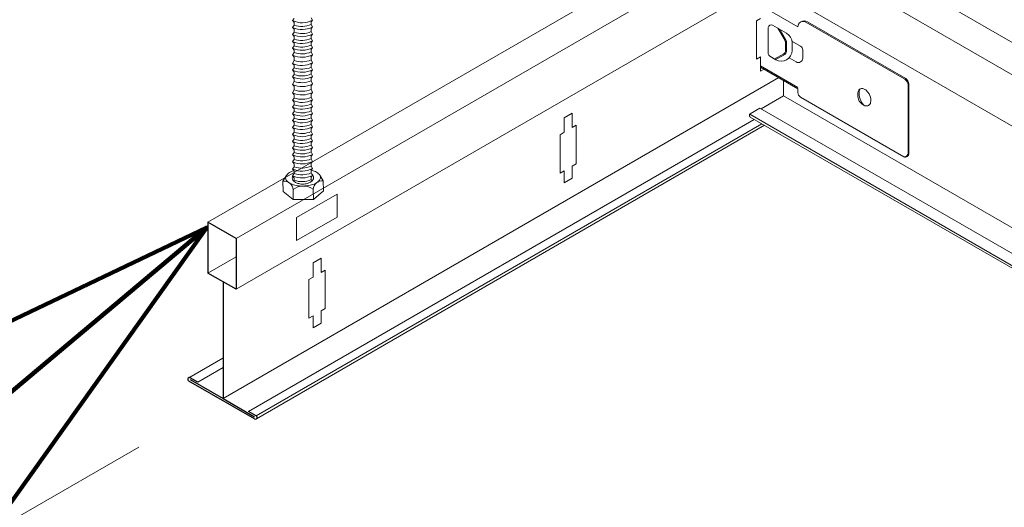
# Model space of a CAD drawing. Header units: millimetres. Extents: x 10176.9 to 10220.1, y 6804.8 to 6818.
# Tile 9 of 26: x 10198.17 to 10198.468, y 6805.432 to 6805.58. Entities that reach past the tile are written whole.
import ezdxf

# ---------------------------------------------------------------- set-up
doc = ezdxf.new("R2010")
doc.units = ezdxf.units.MM
doc.layers.get('DEFPOINTS').update_dxf_attribs({"true_color": 0x1a1a1a})
for name, color, linetype, lineweight in [('_HD_AUXILIAR', 30, 'Continuous', 5), ('_HD_perfil', 3, 'Continuous', 0), ('_HD_tornillo', 30, 'Continuous', 5)]:
    doc.layers.add(name, color=color, linetype=linetype, lineweight=lineweight)
doc.layers.add('_HD_cotas', color=1, linetype='Continuous')
doc.layers.add('_HD_panel .3', color=200, linetype='Continuous')
doc.styles.add('ROMANS', font='arial.ttf', dxfattribs={"height": 3.5})
doc.styles.get("Standard").update_dxf_attribs({"font": 'arial.ttf'})
doc.dimstyles.new('MECANICA', dxfattribs={"dimtxt": 3.5, "dimasz": 2.5, "dimexe": 1, "dimexo": 0, "dimgap": 1, "dimtad": 0, "dimtih": 1, "dimtoh": 1, "dimdec": 1, "dimdsep": 46, "dimtxsty": 'ROMANS', "dimblk1": 'OPEN', "dimblk2": 'OPEN', "dimsah": 1, "dimcen": 0.9, "dimclrt": 2, "dimadec": 0, "dimazin": 0, "dimtfac": 1, "dimtdec": 1, "dimtmove": 0, "dimatfit": 3, "dimldrblk": 'OPEN', "dimfxl": 1, "dimtolj": 1, "dimtzin": 0, "dimarcsym": 0})
doc.dimstyles.get("Standard").update_dxf_attribs({"dimtxt": 0.18, "dimasz": 0.18, "dimexe": 0.18, "dimexo": 0.0625, "dimgap": 0.09, "dimtad": 0, "dimtih": 1, "dimtoh": 1, "dimdec": 4, "dimzin": 0, "dimdsep": 46, "dimtxsty": 'Standard', "dimcen": 0.09, "dimadec": 0, "dimazin": 0, "dimtfac": 1, "dimtdec": 4, "dimtofl": 0, "dimtmove": 0, "dimatfit": 3, "dimfxl": 1, "dimtolj": 1, "dimtzin": 0, "dimarcsym": 0})

# ---------------------------------------------------------------- blocks, each defined once
blk = doc.blocks.new('_OPEN')
at = {"color": 0, "linetype": 'ByBlock'}
for p, q in [((-1, 0.1666666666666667), (0, 0)), ((0, 0), (-1, -0.1666666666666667)), ((0, 0), (-1, 0))]:
    blk.add_line(p, q, dxfattribs=at)
blk = doc.blocks.new('varilla roscada ISO')
for p, q in [((1059.908057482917, -992.2167065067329), (1059.822379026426, -992.3328563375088)), ((1059.822379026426, -992.3328563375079), (1059.908057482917, -992.4297227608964)), ((1060.760087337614, -992.3965399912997), (1060.831940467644, -992.308826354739)), ((1060.761250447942, -992.1829911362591), (1060.831940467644, -992.308826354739)), ((1059.908057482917, -992.5597644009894), (1059.822379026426, -992.6759142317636)), ((1059.822379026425, -992.6759142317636), (1059.908057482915, -992.7727806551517)), ((1059.908057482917, -992.4297227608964), (1059.908057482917, -992.5597644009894)), ((1059.908057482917, -992.7727806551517), (1059.908057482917, -992.9247288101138)), ((1060.760087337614, -992.3965399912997), (1060.760087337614, -992.5265816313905)), ((1060.760087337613, -992.7395978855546), (1060.831940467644, -992.651884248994)), ((1060.760087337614, -992.7395978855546), (1060.760087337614, -992.8915460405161)), ((1060.761250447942, -992.5260490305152), (1060.831940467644, -992.651884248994)), ((1059.908057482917, -992.9247288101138), (1059.822379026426, -993.0408786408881)), ((1059.822379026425, -993.0408786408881), (1059.908057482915, -993.1377450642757)), ((1059.908057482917, -993.2709387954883), (1059.822379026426, -993.3870886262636)), ((1059.908057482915, -993.1377450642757), (1059.908057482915, -993.2709387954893)), ((1060.760087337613, -993.1045622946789), (1060.831940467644, -993.0168486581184)), ((1060.760087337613, -993.1045622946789), (1060.760087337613, -993.2377560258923)), ((1060.761250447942, -992.8910134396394), (1060.831940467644, -993.0168486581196)), ((1060.761250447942, -993.2372234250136), (1060.831940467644, -993.3630586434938)), ((1059.822379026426, -993.3870886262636), (1059.908057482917, -993.4839550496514)), ((1059.908057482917, -993.6139966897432), (1059.822379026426, -993.7301465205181)), ((1059.822379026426, -993.7301465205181), (1059.908057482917, -993.8270129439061)), ((1059.908057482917, -993.4839550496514), (1059.908057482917, -993.6139966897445)), ((1059.908057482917, -993.8270129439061), (1059.908057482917, -993.9570545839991)), ((1060.760087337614, -993.4507722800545), (1060.831940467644, -993.3630586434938)), ((1060.760087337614, -993.4507722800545), (1060.760087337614, -993.5808139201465)), ((1060.760087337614, -993.7938301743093), (1060.831940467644, -993.7061165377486)), ((1060.760087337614, -993.7938301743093), (1060.760087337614, -993.9238718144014)), ((1060.761250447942, -993.5802813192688), (1060.831940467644, -993.7061165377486)), ((1059.908057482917, -993.9570545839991), (1059.822379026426, -994.0880737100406)), ((1059.822379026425, -994.0880737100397), (1059.908057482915, -994.1849401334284)), ((1059.908057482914, -994.3619933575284), (1059.908057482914, -994.1849401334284)), ((1060.760087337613, -994.1517573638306), (1060.831940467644, -994.0640437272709)), ((1060.761250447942, -993.9233392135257), (1060.831940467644, -994.0640437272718)), ((1060.761250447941, -994.3282779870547), (1060.761250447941, -994.1503375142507)), ((1060.761250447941, -994.3282779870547), (1060.831940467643, -994.4808782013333)), ((1059.908057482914, -994.3619933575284), (1059.822379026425, -994.504908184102)), ((1059.822379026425, -994.504908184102), (1059.908057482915, -994.601774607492)), ((1059.908057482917, -994.7349683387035), (1059.822379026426, -994.8511181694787)), ((1059.822379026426, -994.8511181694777), (1059.908057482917, -994.9479845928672)), ((1059.908057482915, -994.601774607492), (1059.908057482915, -994.7349683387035)), ((1060.760087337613, -994.568591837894), (1060.831940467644, -994.4808782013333)), ((1060.760087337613, -994.568591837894), (1060.760087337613, -994.7017855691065)), ((1060.760087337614, -994.9148018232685), (1060.831940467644, -994.8270881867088)), ((1060.761250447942, -994.7012529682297), (1060.831940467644, -994.8270881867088)), ((1059.908057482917, -995.0780262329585), (1059.822379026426, -995.1941760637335)), ((1059.822379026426, -995.1941760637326), (1059.908057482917, -995.2910424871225)), ((1059.908057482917, -994.9479845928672), (1059.908057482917, -995.0780262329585)), ((1059.908057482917, -995.2910424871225), (1059.908057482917, -995.4210841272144)), ((1060.760087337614, -994.9148018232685), (1060.760087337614, -995.0448434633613)), ((1060.760087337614, -995.2578597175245), (1060.831940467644, -995.1701460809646)), ((1060.760087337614, -995.2578597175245), (1060.760087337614, -995.3879013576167)), ((1060.761250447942, -995.0443108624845), (1060.831940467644, -995.1701460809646)), ((1059.908057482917, -995.4210841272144), (1059.822379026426, -995.5749272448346)), ((1059.822379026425, -995.5749272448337), (1059.908057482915, -995.6717936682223)), ((1059.908057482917, -995.8584781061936), (1059.822379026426, -996.0028975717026)), ((1059.908057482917, -995.6717936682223), (1059.908057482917, -995.8584781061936)), ((1060.760087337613, -995.6386108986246), (1060.831940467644, -995.5508972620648)), ((1060.760087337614, -995.6386108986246), (1060.760087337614, -995.8252953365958)), ((1060.761250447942, -995.3873687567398), (1060.831940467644, -995.5508972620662)), ((1060.761250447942, -995.824762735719), (1060.831940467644, -995.9788675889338)), ((1059.822379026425, -996.0028975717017), (1059.908057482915, -996.0997639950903)), ((1059.908057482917, -996.2671785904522), (1059.822379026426, -996.3833284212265)), ((1059.908057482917, -996.0997639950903), (1059.908057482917, -996.2671785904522)), ((1060.760087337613, -996.0665812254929), (1060.831940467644, -995.9788675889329)), ((1060.760087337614, -996.0665812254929), (1060.760087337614, -996.2339958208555)), ((1060.760087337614, -996.4470120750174), (1060.831940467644, -996.3592984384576)), ((1060.761250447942, -996.233463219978), (1060.831940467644, -996.3592984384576)), ((1059.822379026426, -996.3833284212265), (1059.908057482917, -996.4801948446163)), ((1059.908057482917, -996.6102364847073), (1059.822379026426, -996.7263863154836)), ((1059.822379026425, -996.7263863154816), (1059.908057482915, -996.8232527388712)), ((1059.908057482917, -996.4801948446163), (1059.908057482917, -996.6102364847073)), ((1059.908057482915, -996.8232527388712), (1059.908057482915, -996.9564464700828)), ((1060.760087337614, -996.4470120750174), (1060.760087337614, -996.5770537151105)), ((1060.760087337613, -996.7900699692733), (1060.831940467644, -996.7023563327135)), ((1060.760087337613, -996.7900699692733), (1060.760087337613, -996.9232637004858)), ((1060.761250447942, -996.5765211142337), (1060.831940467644, -996.7023563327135)), ((1059.908057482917, -996.9564464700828), (1059.822379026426, -997.0725963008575)), ((1059.822379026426, -997.0725963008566), (1059.908057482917, -997.1694627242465)), ((1059.908057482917, -997.2995043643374), (1059.822379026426, -997.4156541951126)), ((1059.908057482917, -997.1694627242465), (1059.908057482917, -997.2995043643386)), ((1060.760087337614, -997.1362799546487), (1060.831940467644, -997.048566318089)), ((1060.760087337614, -997.1362799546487), (1060.760087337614, -997.266321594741)), ((1060.761250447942, -996.922731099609), (1060.831940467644, -997.048566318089)), ((1060.761250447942, -997.2657889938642), (1060.831940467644, -997.3916242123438)), ((1059.822379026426, -997.4156541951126), (1059.908057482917, -997.5125206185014)), ((1059.908057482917, -997.6425622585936), (1059.822379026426, -997.7587120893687)), ((1059.822379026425, -997.7587120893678), (1059.908057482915, -997.8555785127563)), ((1059.908057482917, -997.5125206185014), (1059.908057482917, -997.6425622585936)), ((1059.908057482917, -997.8555785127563), (1059.908057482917, -998.007526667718)), ((1060.760087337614, -997.4793378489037), (1060.831940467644, -997.3916242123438)), ((1060.760087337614, -997.4793378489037), (1060.760087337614, -997.6093794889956)), ((1060.760087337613, -997.8223957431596), (1060.831940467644, -997.7346821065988)), ((1060.760087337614, -997.8223957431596), (1060.760087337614, -997.9743438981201)), ((1060.761250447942, -997.6088468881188), (1060.831940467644, -997.7346821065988)), ((1059.908057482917, -998.007526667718), (1059.822379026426, -998.123676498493)), ((1059.822379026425, -998.123676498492), (1059.908057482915, -998.2205429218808)), ((1059.908057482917, -998.3537366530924), (1059.822379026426, -998.4698864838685)), ((1059.908057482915, -998.2205429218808), (1059.908057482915, -998.3537366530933)), ((1060.760087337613, -998.1873601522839), (1060.831940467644, -998.0996465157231)), ((1060.760087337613, -998.1873601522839), (1060.760087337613, -998.3205538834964)), ((1060.761250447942, -997.9738112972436), (1060.831940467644, -998.0996465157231)), ((1060.761250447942, -998.3200212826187), (1060.831940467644, -998.4458565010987)), ((1059.822379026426, -998.4698864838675), (1059.908057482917, -998.5667529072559)), ((1059.908057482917, -998.6967945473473), (1059.822379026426, -998.8129443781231)), ((1059.822379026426, -998.8129443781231), (1059.908057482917, -998.9098108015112)), ((1059.908057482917, -998.5667529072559), (1059.908057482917, -998.6967945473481)), ((1060.760087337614, -998.533570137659), (1060.831940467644, -998.4458565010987)), ((1060.760087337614, -998.533570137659), (1060.760087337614, -998.6636117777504)), ((1060.760087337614, -998.8766280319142), (1060.831940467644, -998.7889143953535)), ((1060.761250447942, -998.6630791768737), (1060.831940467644, -998.7889143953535)), ((1059.908057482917, -999.0398524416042), (1059.822379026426, -999.1560022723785)), ((1059.822379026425, -999.1560022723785), (1059.908057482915, -999.2528686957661)), ((1059.908057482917, -998.9098108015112), (1059.908057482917, -999.0398524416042)), ((1059.908057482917, -999.252868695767), (1059.908057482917, -999.3949135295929)), ((1060.760087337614, -998.8766280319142), (1060.760087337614, -999.0066696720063)), ((1060.760087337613, -999.219685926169), (1060.831940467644, -999.1319722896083)), ((1060.760087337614, -999.219685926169), (1060.760087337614, -999.3617307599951)), ((1060.761250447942, -999.0061370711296), (1060.831940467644, -999.1319722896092)), ((1060.761250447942, -999.3611981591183), (1060.831940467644, -999.4870333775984)), ((1059.908057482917, -999.3949135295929), (1059.822379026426, -999.5110633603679)), ((1059.822379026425, -999.511063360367), (1059.908057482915, -999.6079297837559)), ((1059.908057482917, -999.7598779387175), (1059.822379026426, -999.8760277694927)), ((1059.908057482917, -999.6079297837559), (1059.908057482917, -999.7598779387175)), ((1060.760087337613, -999.574747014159), (1060.831940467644, -999.4870333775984)), ((1060.760087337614, -999.574747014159), (1060.760087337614, -999.7266951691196)), ((1060.760087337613, -999.9397114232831), (1060.831940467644, -999.8519977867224)), ((1060.761250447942, -999.7261625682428), (1060.831940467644, -999.8519977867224)), ((1059.334452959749, -1000.500081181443), (1059.499544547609, -1000.214577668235)), ((1059.822379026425, -999.8760277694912), (1059.908057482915, -999.9728941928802)), ((1059.908057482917, -1000.106087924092), (1059.822379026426, -1000.222237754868)), ((1059.822379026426, -1000.222237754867), (1059.908057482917, -1000.319104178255)), ((1059.908057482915, -999.9728941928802), (1059.908057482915, -1000.106087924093)), ((1059.908057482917, -1000.319104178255), (1059.908057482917, -1000.449145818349)), ((1060.760087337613, -999.9397114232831), (1060.760087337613, -1000.072905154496)), ((1060.760087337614, -1000.285921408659), (1060.831940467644, -1000.198207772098)), ((1060.760087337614, -1000.285921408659), (1060.760087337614, -1000.41596304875)), ((1060.761250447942, -1000.072372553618), (1060.831940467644, -1000.198207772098)), ((1061.382904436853, -1000.472832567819), (1061.210277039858, -1000.191821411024)), ((1059.341265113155, -1001.01219405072), (1059.334452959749, -1000.500081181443)), ((1059.908057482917, -1000.449145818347), (1059.881029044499, -1000.485786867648)), ((1060.761250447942, -1000.415430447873), (1060.802669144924, -1000.489159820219)), ((1061.382904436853, -1000.472832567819), (1061.389716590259, -1000.984945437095)), ((1059.859054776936, -1001.43214262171), (1059.341265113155, -1001.01219405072)), ((1059.85224262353, -1000.920029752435), (1059.859054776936, -1001.43214262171)), ((1060.876468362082, -1000.906405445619), (1060.883280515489, -1001.418518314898)), ((1061.389716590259, -1000.984945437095), (1060.883280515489, -1001.418518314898)), ((1060.883280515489, -1001.418518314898), (1059.859054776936, -1001.43214262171))]:
    blk.add_line(p, q)
for points in [[(1060.766689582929, -999.9316518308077, -0.05017375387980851), (1060.979151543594, -1000.005650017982, -0.1032730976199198), (1061.187692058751, -1000.161316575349, -0.1795036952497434), (1061.242777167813, -1000.303962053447, -0.1795036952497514), (1061.191505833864, -1000.448022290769, -0.1032730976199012), (1060.987179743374, -1000.609180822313, -0.06304972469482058), (1060.720668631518, -1000.702282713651, -0.0492520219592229), (1060.362084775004, -1000.742513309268, -0.04925202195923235), (1060.00255768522, -1000.711835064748, -0.06304972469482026), (1059.733664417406, -1000.625855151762, -0.1032730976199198), (1059.525123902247, -1000.470188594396, -0.1795036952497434), (1059.470038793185, -1000.327543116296, -0.1795036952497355), (1059.521310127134, -1000.183482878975, -0.1032730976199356), (1059.725636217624, -1000.022324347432, -0.04006581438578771), (1059.892499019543, -999.9553040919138)], [(1060.794628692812, -1000.131789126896, -0.05458942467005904), (1060.852359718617, -1000.196742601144, -0.1522155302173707), (1060.889580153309, -1000.31080840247, -0.1522155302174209), (1060.855406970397, -1000.425823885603, -0.1069431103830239), (1060.733833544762, -1000.542956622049, -0.07434315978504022), (1060.568576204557, -1000.613862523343, -0.06097361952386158), (1060.351708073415, -1000.643340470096, -0.06097361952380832), (1060.134132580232, -1000.619641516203, -0.07434315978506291), (1059.96704765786, -1000.553156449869, -0.1069431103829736), (1059.842401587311, -1000.439298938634, -0.1522155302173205), (1059.805181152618, -1000.325233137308, -0.1247654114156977), (1059.82824690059, -1000.228871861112, -0.1247654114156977)]]:
    blk.add_lwpolyline(points, format="xyb")
for centre, radius, start, end in [((1060.303505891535, -991.327081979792), 1.114928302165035, 244.4351973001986, 298.2918416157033), ((1060.303505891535, -991.670139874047), 1.114928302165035, 244.4351973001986, 298.2918416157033), ((1060.292684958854, -991.4804725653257), 1.145778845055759, 250.3854462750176, 294.075130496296), ((1060.303505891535, -992.0351042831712), 1.114928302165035, 244.4351973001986, 298.2918416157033), ((1060.292684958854, -991.8454369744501), 1.145778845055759, 250.3854462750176, 294.075130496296), ((1060.292684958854, -992.1916469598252), 1.145778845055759, 250.3854462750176, 294.075130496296), ((1060.303505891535, -992.3813142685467), 1.114928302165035, 244.4351973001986, 298.2918416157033), ((1060.303505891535, -992.7243721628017), 1.114928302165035, 244.4351973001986, 298.2918416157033), ((1060.292684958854, -992.5347048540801), 1.145778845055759, 250.3854462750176, 294.075130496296), ((1060.303505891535, -993.082299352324), 1.114928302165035, 244.4351973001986, 298.2918416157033), ((1060.292684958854, -992.8777627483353), 1.145778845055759, 250.3854462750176, 294.075130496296), ((1060.292684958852, -993.2827015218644), 1.145778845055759, 250.3854462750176, 294.075130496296), ((1060.303505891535, -993.4991338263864), 1.114928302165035, 244.4351973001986, 298.2918416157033), ((1060.303505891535, -993.8453438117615), 1.114928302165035, 244.4351973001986, 298.2918416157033), ((1060.292684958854, -993.6556765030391), 1.145778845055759, 250.3854462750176, 294.075130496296), ((1060.303505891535, -994.1884017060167), 1.114928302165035, 244.4351973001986, 298.2918416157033), ((1060.292684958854, -993.9987343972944), 1.145778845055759, 250.3854462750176, 294.075130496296), ((1060.303505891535, -994.5691528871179), 1.114928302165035, 244.4351973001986, 298.2918416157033), ((1060.292684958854, -994.3417922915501), 1.145778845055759, 250.3854462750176, 294.075130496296), ((1060.292684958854, -994.7791862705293), 1.145778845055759, 250.3854462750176, 294.075130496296), ((1060.303505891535, -994.997123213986), 1.114928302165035, 244.4351973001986, 298.2918416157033), ((1060.303505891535, -995.3775540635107), 1.114928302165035, 244.4351973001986, 298.2918416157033), ((1060.292684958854, -995.1878867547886), 1.145778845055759, 250.3854462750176, 294.075130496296), ((1060.303505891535, -995.7206119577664), 1.114928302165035, 244.4351973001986, 298.2918416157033), ((1060.292684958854, -995.5309446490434), 1.145778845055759, 250.3854462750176, 294.075130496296), ((1060.303505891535, -996.0668219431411), 1.114928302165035, 244.4351973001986, 298.2918416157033), ((1060.292684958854, -995.8771546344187), 1.145778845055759, 250.3854462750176, 294.075130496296), ((1060.292684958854, -996.2202125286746), 1.145778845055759, 250.3854462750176, 294.075130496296), ((1060.303505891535, -996.409879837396), 1.114928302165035, 244.4351973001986, 298.2918416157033), ((1060.303505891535, -996.7529377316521), 1.114928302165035, 244.4351973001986, 298.2918416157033), ((1060.292684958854, -996.5632704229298), 1.145778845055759, 250.3854462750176, 294.075130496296), ((1060.303505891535, -997.1179021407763), 1.114928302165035, 244.4351973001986, 298.2918416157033), ((1060.292684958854, -996.9282348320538), 1.145778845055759, 250.3854462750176, 294.075130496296), ((1060.292684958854, -997.2744448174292), 1.145778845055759, 250.3854462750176, 294.075130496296), ((1060.303505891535, -997.4641121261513), 1.114928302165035, 244.4351973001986, 298.2918416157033), ((1060.303505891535, -997.8071700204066), 1.114928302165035, 244.4351973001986, 298.2918416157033), ((1060.292684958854, -997.6175027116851), 1.145778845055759, 250.3854462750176, 294.075130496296), ((1060.303505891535, -998.1502279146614), 1.114928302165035, 244.4351973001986, 298.2918416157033), ((1060.292684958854, -997.9605606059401), 1.145778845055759, 250.3854462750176, 294.075130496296), ((1060.292684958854, -998.3156216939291), 1.145778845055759, 250.3854462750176, 294.075130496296), ((1060.303505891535, -998.5052890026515), 1.114928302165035, 244.4351973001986, 298.2918416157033), ((1060.303505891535, -998.8702534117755), 1.114928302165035, 244.4351973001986, 298.2918416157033), ((1060.292684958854, -998.6805861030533), 1.145778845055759, 250.3854462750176, 294.075130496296), ((1060.303505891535, -999.2164633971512), 1.114928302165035, 244.4351973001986, 298.2918416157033), ((1060.292684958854, -999.0267960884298), 1.145778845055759, 250.3854462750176, 294.075130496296), ((1059.39487382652, -1000.954770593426), 0.4586863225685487, 4.343734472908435, 97.56933663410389), ((1060.373438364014, -1001.596034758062), 0.8535969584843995, 53.89220899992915, 127.6320042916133), ((1060.292684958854, -999.3698539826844), 1.145778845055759, 250.3854462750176, 294.075130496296), ((1061.339074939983, -1000.934195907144), 0.4634405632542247, 84.57319000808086, 176.5621654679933)]:
    blk.add_arc(centre, radius, start, end)
blk = doc.blocks.new('*D15')
at = {"color": 0, "lineweight": -2, "transparency": 16777216}
for p, q in [((10201.14578017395, 6805.811478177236), (10201.19568231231, 6805.788208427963)), ((10200.96382301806, 6805.67743841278), (10201.1302530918, 6805.773526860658)), ((10200.89274755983, 6805.66538972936), (10200.94264969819, 6805.642119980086))]:
    blk.add_line(p, q, dxfattribs=at)
at = {"color": 0, "transparency": 16777216}
for points in [[(10201.12608642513, 6805.780743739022), (10201.13441975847, 6805.766309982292), (10201.17355436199, 6805.798526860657)], [(10200.95965635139, 6805.684655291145), (10200.96798968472, 6805.670221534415), (10200.92052174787, 6805.652438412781)]]:
    blk.add_solid(points, dxfattribs=at)
at = {"layer": 'DEFPOINTS', "color": 0, "transparency": 16777216}
for p in [(10201.12365222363, 6805.82179660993), (10201.17355436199, 6805.798526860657), (10200.87061960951, 6805.675708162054)]:
    blk.add_point(p, dxfattribs=at)
at = {"color": 0, "transparency": 16777216, "insert": (10201.14362400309, 6805.558190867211), "char_height": 0.05, "width": 37.54253807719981, "attachment_point": 5}
blk.add_mtext('\\A1;600 mm [23.6"]', dxfattribs=at)
blk = doc.blocks.new('*D18')
at = {"color": 0, "lineweight": -2, "transparency": 16777216}
for p, q in [((10201.82416160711, 6805.627489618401), (10201.87406374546, 6805.604219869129)), ((10201.38917183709, 6805.347361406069), (10201.80863452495, 6805.589538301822)), ((10201.31809637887, 6805.335312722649), (10201.36799851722, 6805.312042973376))]:
    blk.add_line(p, q, dxfattribs=at)
at = {"color": 0, "transparency": 16777216}
for points in [[(10201.80446785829, 6805.596755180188), (10201.81280119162, 6805.582321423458), (10201.85193579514, 6805.614538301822)], [(10201.38500517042, 6805.354578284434), (10201.39333850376, 6805.340144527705), (10201.3458705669, 6805.32236140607)]]:
    blk.add_solid(points, dxfattribs=at)
at = {"layer": 'DEFPOINTS', "color": 0, "transparency": 16777216}
for p in [(10201.80203365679, 6805.637808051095), (10201.85193579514, 6805.614538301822), (10201.29596842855, 6805.345631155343)]:
    blk.add_point(p, dxfattribs=at)
at = {"color": 0, "transparency": 16777216, "insert": (10201.69548912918, 6805.30115808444), "char_height": 0.05, "width": 30.77897222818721, "attachment_point": 5}
blk.add_mtext('\\A1;1200mm [47"]', dxfattribs=at)

msp = doc.modelspace()

# ---------------------------------------------------------------- linework, layer by layer
at = {"layer": '_HD_AUXILIAR'}
msp.add_line((10198.20601823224, 6805.450315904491), (10198.16996374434, 6805.429499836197), dxfattribs=at)
at = {"layer": '_HD_panel .3'}
for p, q in [((10198.22697070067, 6805.518484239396), (10198.22697070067, 6805.503084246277)), ((10198.23548217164, 6805.513570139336), (10198.22697070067, 6805.518484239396)), ((10198.23548217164, 6805.513570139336), (10198.23548217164, 6805.498170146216)), ((10198.23548217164, 6805.498170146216), (10198.22697070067, 6805.503084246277)), ((10198.23155404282, 6805.500438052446), (10198.23155404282, 6805.465059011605)), ((10198.24104860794, 6805.458854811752), (10198.22112958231, 6805.470355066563)), ((10198.22157394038, 6805.47082102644), (10198.23155404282, 6805.465059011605)), ((10198.22393833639, 6805.470040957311), (10198.22162752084, 6805.471375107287)), ((10198.23155404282, 6805.465059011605), (10198.24111964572, 6805.4595363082)), ((10198.24162006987, 6805.459832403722), (10198.23930925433, 6805.461166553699)), ((10198.24186577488, 6805.459229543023), (10198.24186577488, 6805.459406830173))]:
    msp.add_line(p, q, dxfattribs=at)
for centre, radius, start, end in [((10198.221368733, 6805.470838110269), 0.0005390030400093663, 134.1632378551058, 243.6603924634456), ((10198.22143631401, 6805.470768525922), 0.0006360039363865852, 72.50408399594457, 134.1632378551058), ((10198.24130314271, 6805.45941823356), 0.000618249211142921, 245.6881686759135, 310.1727201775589), ((10198.24137436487, 6805.459406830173), 0.000491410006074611, 0, 59.99999999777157), ((10198.24153816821, 6805.459229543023), 0.0003276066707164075, 300.0000000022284, 0)]:
    msp.add_arc(centre, radius, start, end, dxfattribs=at)
at = {"layer": '_HD_perfil'}
for p, q in [((10198.83803522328, 6805.871282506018), (10198.22697070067, 6805.518484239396)), ((10198.84279390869, 6805.864201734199), (10198.23548217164, 6805.513570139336)), ((10198.40611444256, 6805.610429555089), (10198.64850470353, 6805.470481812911)), ((10198.39760297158, 6805.605515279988), (10198.63999308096, 6805.465567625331)), ((10198.23548217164, 6805.498170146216), (10198.39760297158, 6805.591770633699)), ((10198.39760297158, 6805.589955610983), (10198.50011204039, 6805.530767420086)), ((10198.3945639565, 6805.580321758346), (10198.39333543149, 6805.579612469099)), ((10198.40586447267, 6805.577723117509), (10198.39796372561, 6805.582284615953)), ((10198.39333543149, 6805.579612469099), (10198.39333543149, 6805.567980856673)), ((10198.3969208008, 6805.577576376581), (10198.3969208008, 6805.569556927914)), ((10198.39814932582, 6805.578285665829), (10198.40247830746, 6805.575786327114)), ((10198.40197608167, 6805.57360275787), (10198.39979092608, 6805.577337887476)), ((10198.4022588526, 6805.573768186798), (10198.40036406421, 6805.577006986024)), ((10198.40586447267, 6805.577723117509), (10198.40586447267, 6805.577784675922)), ((10198.4083215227, 6805.579203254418), (10198.4383367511, 6805.56187395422)), ((10198.4088139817, 6805.579297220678), (10198.43857180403, 6805.562116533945)), ((10198.40215070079, 6805.57294917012), (10198.40215070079, 6805.57060403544)), ((10198.40247830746, 6805.57294917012), (10198.40247830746, 6805.57060403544)), ((10198.40408393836, 6805.573408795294), (10198.40668551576, 6805.571906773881)), ((10198.40411634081, 6805.57294917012), (10198.40411634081, 6805.57060403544)), ((10198.39333543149, 6805.567980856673), (10198.3945639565, 6805.568690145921)), ((10198.3945639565, 6805.568690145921), (10198.3945639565, 6805.564323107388)), ((10198.39733030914, 6805.568847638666), (10198.39920224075, 6805.567766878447)), ((10198.40150649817, 6805.569475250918), (10198.39875550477, 6805.568024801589)), ((10198.40165929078, 6805.569185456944), (10198.39909078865, 6805.567831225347)), ((10198.40322020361, 6805.568352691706), (10198.40537508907, 6805.567108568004)), ((10198.4073407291, 6805.568243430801), (10198.4073407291, 6805.570771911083)), ((10198.40586447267, 6805.559384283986), (10198.3945639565, 6805.565908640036)), ((10198.40586447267, 6805.559005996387), (10198.3945639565, 6805.565530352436)), ((10198.39560946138, 6805.564926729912), (10198.3945639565, 6805.564323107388)), ((10198.40006973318, 6805.562351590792), (10198.23155404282, 6805.465059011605)), ((10198.40153094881, 6805.561507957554), (10198.40153094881, 6805.55681509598)), ((10198.40586447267, 6805.557850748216), (10198.40586447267, 6805.559005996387)), ((10198.43932070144, 6805.560112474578), (10198.43932070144, 6805.539470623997)), ((10198.43955575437, 6805.560355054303), (10198.43955575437, 6805.539354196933)), ((10198.39477655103, 6805.552915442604), (10198.40153094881, 6805.55681509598)), ((10198.40153094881, 6805.55681596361), (10198.60250711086, 6805.44077990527)), ((10198.40668348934, 6805.556432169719), (10198.43798224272, 6805.538361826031)), ((10198.39438559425, 6805.553142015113), (10198.39138302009, 6805.551408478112)), ((10198.39438559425, 6805.553142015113), (10198.59575268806, 6805.436880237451)), ((10198.33497165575, 6805.550135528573), (10198.33742870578, 6805.55155410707)), ((10198.33497165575, 6805.54576849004), (10198.33497165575, 6805.550135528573)), ((10198.33742870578, 6805.547187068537), (10198.33742870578, 6805.55155410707)), ((10198.39121921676, 6805.550708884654), (10198.39121921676, 6805.551124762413)), ((10198.39126310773, 6805.551288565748), (10198.5925884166, 6805.435053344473)), ((10198.39140278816, 6805.550414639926), (10198.59189933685, 6805.434655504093)), ((10198.23930925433, 6805.461166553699), (10198.39264711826, 6805.549696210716)), ((10198.24162006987, 6805.459832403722), (10198.39495790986, 6805.548362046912)), ((10198.24165962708, 6805.458913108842), (10198.39577381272, 6805.547890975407)), ((10198.33742870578, 6805.547187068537), (10198.3386572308, 6805.547896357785)), ((10198.3386572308, 6805.536264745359), (10198.3386572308, 6805.547896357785)), ((10198.33497165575, 6805.54576849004), (10198.33374313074, 6805.545059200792)), ((10198.33374313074, 6805.533427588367), (10198.33374313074, 6805.545059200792)), ((10198.33742870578, 6805.535555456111), (10198.3386572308, 6805.536264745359)), ((10198.33742870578, 6805.531897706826), (10198.33742870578, 6805.535555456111)), ((10198.33374313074, 6805.533427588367), (10198.33497165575, 6805.534136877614)), ((10198.33497165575, 6805.53047912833), (10198.33497165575, 6805.534136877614)), ((10198.33497165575, 6805.53047912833), (10198.33742870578, 6805.531897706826)), ((10198.25385227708, 6805.51993609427), (10198.26616294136, 6805.527043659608)), ((10198.26616294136, 6805.527043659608), (10198.26616294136, 6805.520063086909)), ((10198.25385227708, 6805.51295552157), (10198.26616294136, 6805.520063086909)), ((10198.25385227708, 6805.51993609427), (10198.25385227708, 6805.51295552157)), ((10198.22697070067, 6805.503084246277), (10198.23548217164, 6805.507998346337)), ((10198.25883816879, 6805.506179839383), (10198.26129521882, 6805.507598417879)), ((10198.25883816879, 6805.50181280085), (10198.25883816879, 6805.506179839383)), ((10198.26129521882, 6805.503231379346), (10198.26129521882, 6805.507598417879)), ((10198.26129521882, 6805.503231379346), (10198.26252374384, 6805.503940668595)), ((10198.26252374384, 6805.492309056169), (10198.26252374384, 6805.503940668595)), ((10198.25883816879, 6805.50181280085), (10198.25760964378, 6805.501103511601)), ((10198.25760964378, 6805.489471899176), (10198.25760964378, 6805.501103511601)), ((10198.25760964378, 6805.489471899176), (10198.25883816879, 6805.490181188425)), ((10198.25883816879, 6805.48652343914), (10198.25883816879, 6805.490181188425)), ((10198.26129521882, 6805.49159976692), (10198.26252374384, 6805.492309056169)), ((10198.26129521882, 6805.487942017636), (10198.26129521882, 6805.49159976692)), ((10198.25883816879, 6805.48652343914), (10198.26129521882, 6805.487942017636)), ((10198.2211283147, 6805.471324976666), (10198.23148396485, 6805.477303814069)), ((10198.22393833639, 6805.470040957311), (10198.23155404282, 6805.474437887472))]:
    msp.add_line(p, q, dxfattribs=at)
for points in [[(10198.42770512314, 6805.556983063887, 0.04186866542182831), (10198.42719112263, 6805.557831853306, 0.0702341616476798), (10198.42644254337, 6805.558606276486, 0.1061233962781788), (10198.42553904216, 6805.559043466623, 0.1618146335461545), (10198.42487328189, 6805.558988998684, 0.1618146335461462), (10198.4243725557, 6805.558546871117, 0.1061233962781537), (10198.42406142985, 6805.557592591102, 0.07023416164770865), (10198.42410076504, 6805.556516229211, 0.05648826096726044), (10198.42448255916, 6805.555235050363, 0.05648826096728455)], [(10198.42478050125, 6805.558944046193, 0.008363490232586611), (10198.4247621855, 6805.55891372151, 0.1061233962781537), (10198.42445105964, 6805.557959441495, 0.07023416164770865), (10198.42449039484, 6805.556883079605, 0.1380945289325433), (10198.42589331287, 6805.553987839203, 0.05648826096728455)]]:
    msp.add_lwpolyline(points, format="xyb", dxfattribs=at)
for centre, radius, start, end in [((10198.39773981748, 6805.577576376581), 0.0008190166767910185, 59.99999999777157, 180), ((10198.40750250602, 6805.577784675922), 0.001638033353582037, 59.99999999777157, 180), ((10198.40783116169, 6805.577594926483), 0.001965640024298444, 59.99999999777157, 122.6050517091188), ((10198.40084027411, 6805.57294917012), 0.001638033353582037, 0, 30.65766290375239), ((10198.40084027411, 6805.57294917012), 0.003276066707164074, 0, 59.99999999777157), ((10198.40084027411, 6805.57294917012), 0.00131042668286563, 0, 30.65766290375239), ((10198.40603030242, 6805.570771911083), 0.00131042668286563, 0, 59.99999999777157), ((10198.39773981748, 6805.569556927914), 0.0008190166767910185, 180, 239.9999999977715), ((10198.40084027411, 6805.57060403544), 0.003276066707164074, 239.9999999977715, 0), ((10198.40084027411, 6805.57060403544), 0.00131042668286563, 295.6004904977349, 0), ((10198.40084027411, 6805.57060403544), 0.001638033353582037, 295.6004904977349, 0), ((10198.40603030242, 6805.568243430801), 0.00131042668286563, 239.9999999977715, 0), ((10198.43699156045, 6805.559966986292), 0.002333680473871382, 3.57429992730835, 54.80054664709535), ((10198.43722661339, 6805.560209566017), 0.002333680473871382, 3.57429992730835, 54.80054664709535), ((10198.40750250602, 6805.557850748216), 0.001638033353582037, 180, 239.9999999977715), ((10198.42332432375, 6805.555381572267), 0.004664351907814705, 352.5604264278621, 20.08092816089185), ((10198.42755061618, 6805.557283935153), 0.003689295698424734, 213.7354681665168, 249.0427679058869), ((10198.42669083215, 6805.555039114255), 0.001285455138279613, 249.0427679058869, 348.2630981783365), ((10198.39154682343, 6805.551124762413), 0.0003276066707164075, 120.0000000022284, 180), ((10198.39154682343, 6805.550708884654), 0.0003276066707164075, 180, 243.9179122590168), ((10198.438443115, 6805.539374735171), 0.001112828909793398, 245.5345296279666, 1.057505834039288), ((10198.43803063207, 6805.539622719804), 0.001299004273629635, 271.9666312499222, 353.2760166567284)]:
    msp.add_arc(centre, radius, start, end, dxfattribs=at)

# ---------------------------------------------------------------- block references
at = {"layer": '_HD_tornillo', "xscale": 0.005964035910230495, "yscale": 0.005964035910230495, "zscale": 0.005964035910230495}
msp.add_blockref('varilla roscada ISO', (10191.93182060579, 6811.497942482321), dxfattribs=at)

# ---------------------------------------------------------------- dimensions: what is measured, and where the dimension line sits
for p1, p2, distance, text, picture, middle in [((10200.87061960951, 6805.675708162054), (10201.12365222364, 6805.821796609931), -0.0451032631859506, '600 mm [23.6"]', '*D15', (10201.14362400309, 6805.558190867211)), ((10201.29596842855, 6805.345631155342), (10201.80203365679, 6805.637808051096), -0.04510326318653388, '1200mm [47"]', '*D18', (10201.69548912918, 6805.30115808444))]:
    dim = msp.add_aligned_dim(p1=p1, p2=p2, distance=distance, text=text, dimstyle='Standard', override={"dimtxt": 0.05, "dimasz": 0.05, "dimexe": 0.02, "dimexo": 0.02, "dimdec": 2, "dimpost": '<>m', "dimtmove": 2})
    dim.commit()
    dim.dimension.update_dxf_attribs({"geometry": picture, "text_midpoint": middle})

# ---------------------------------------------------------------- leaders
at = {"layer": '_HD_AUXILIAR'}
msp.add_leader([(10198.22663132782, 6805.516894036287), (10198.15280110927, 6805.454891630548), (10197.9239719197, 6805.454891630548)], dimstyle='MECANICA', override={"dimldrblk": 'Open30', "dimlwd": 65535}, dxfattribs=at)
at = {"layer": '_HD_cotas'}
for points in [[(10198.76814129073, 6805.574389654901), (10198.25686020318, 6805.869577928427)], [(10198.25686020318, 6805.869577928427), (10198.76814129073, 6805.574389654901)]]:
    msp.add_leader(points, dimstyle='MECANICA', dxfattribs=at)

doc.saveas('drawing.dxf')
